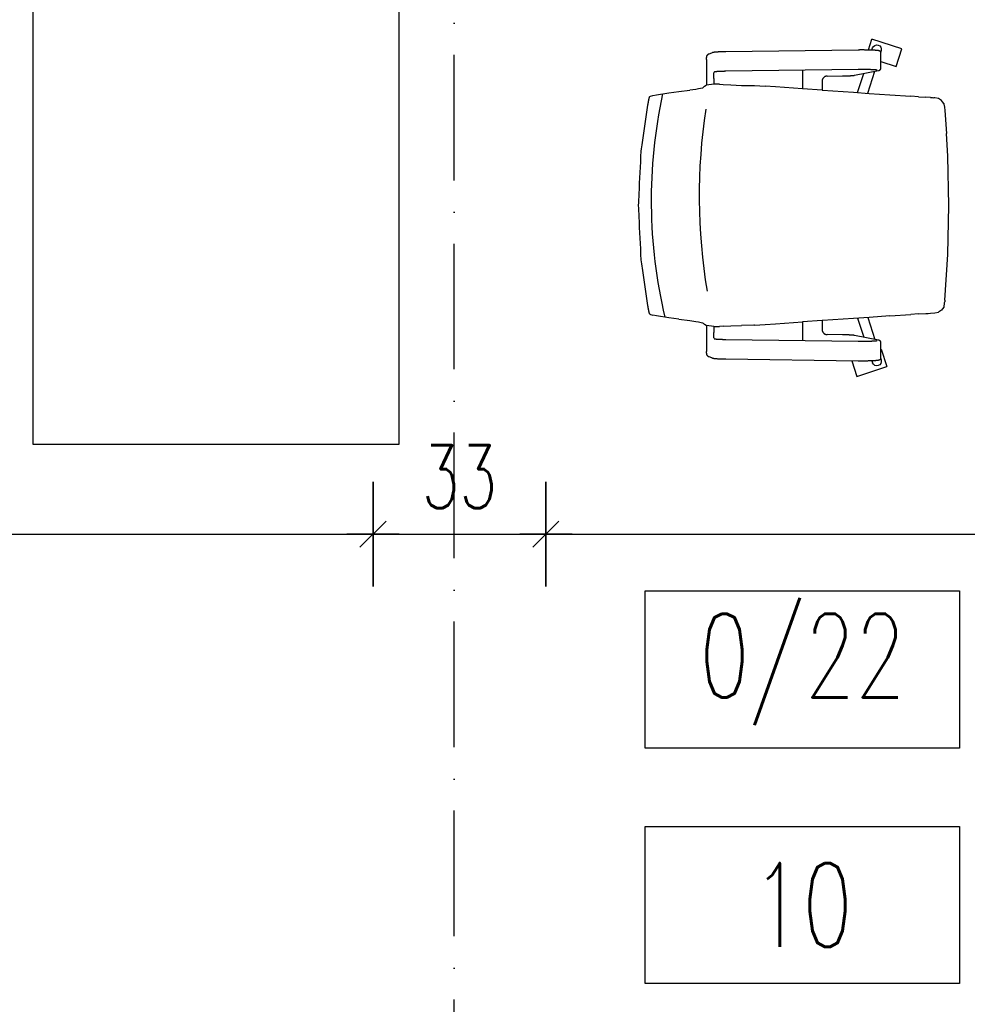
# Model space of a CAD drawing. Header units: millimetres. Extents: x 167273 to 188273, y -125105 to -88145.
# Tile 165 of 210: x 174529 to 174710, y -96503 to -96315. Entities that reach past the tile are written whole.
import ezdxf

# ---------------------------------------------------------------- set-up
doc = ezdxf.new("R2010")
doc.units = ezdxf.units.MM
doc.linetypes.add('ACAD_ISO10W100', pattern=[18, 12, -3, 0, -3])
for name, color, linetype in [('a-op_text', 9, 'Continuous'), ('a-osie', 1, 'ACAD_ISO10W100'), ('a-wymiary', 9, 'Continuous'), ('c-meble', 5, 'Continuous')]:
    doc.layers.add(name, color=color, linetype=linetype)
doc.styles.add('PPAB_100', font='romans.shx', dxfattribs={"width": 0.7, "height": 12})
doc.dimstyles.new('newPPAB_100', dxfattribs={"dimscale": 0, "dimtxt": 16, "dimasz": 1, "dimexe": 10, "dimexo": 10, "dimgap": 5, "dimtad": 1, "dimdec": 0, "dimzin": 0, "dimdsep": 46, "dimtxsty": 'PPAB_100', "dimblk": 'tick_50', "dimcen": 0.09, "dimdle": 5, "dimse1": 1, "dimse2": 1, "dimclrd": 9, "dimclre": 9, "dimclrt": 161, "dimadec": 0, "dimazin": 0, "dimtfac": 1, "dimtdec": 0, "dimtix": 1, "dimtmove": 2, "dimatfit": 0, "dimldrblk": 'tick_50', "dimfxl": 0, "dimtolj": 1, "dimtzin": 0, "dimarcsym": 0})

# ---------------------------------------------------------------- blocks, each defined once
blk = doc.blocks.new('tick_50')
at = {"color": 9, "ltscale": 20}
for p, q in [((0, 10), (0, -10)), ((-5, 0), (5, 0))]:
    blk.add_line(p, q, dxfattribs=at)
at = {"color": 0}
blk.add_line((2.5, 2.5), (-2.5, -2.5), dxfattribs=at)

msp = doc.modelspace()

# ---------------------------------------------------------------- linework, layer by layer
at = {"layer": 'a-op_text', "ltscale": 0.5}
for points in [[(174648.44, -96453.95), (174648.44, -96423.95), (174708.44, -96423.95), (174708.44, -96453.95)], [(174648.44, -96498.95), (174648.44, -96468.95), (174708.44, -96468.95), (174708.44, -96498.95)]]:
    msp.add_lwpolyline(points, close=True, dxfattribs=at)
at = {"layer": 'a-osie', "ltscale": 2}
msp.add_line((174611.94, -97211.89), (174611.94, -96011.89), dxfattribs=at)
at = {"layer": 'c-meble'}
for p, q in [((174691.06, -96320.54), (174691.71, -96318.53)), ((174697.42, -96320.38), (174691.71, -96318.53)), ((174660.5, -96321.39), (174661.26, -96321.05)), ((174661.26, -96321.05), (174661.29, -96321.04)), ((174661.29, -96321.04), (174661.32, -96321.03)), ((174661.32, -96321.03), (174661.35, -96321.02)), ((174661.35, -96321.02), (174661.37, -96321.01)), ((174661.37, -96321.01), (174661.42, -96321)), ((174661.42, -96321), (174661.47, -96320.99)), ((174661.47, -96320.99), (174661.56, -96320.97)), ((174661.56, -96320.97), (174661.61, -96320.97)), ((174661.61, -96320.97), (174661.66, -96320.96)), ((174661.66, -96320.96), (174661.72, -96320.95)), ((174661.72, -96320.95), (174661.77, -96320.95)), ((174661.77, -96320.95), (174661.84, -96320.94)), ((174661.84, -96320.94), (174661.9, -96320.94)), ((174661.9, -96320.94), (174661.97, -96320.93)), ((174661.97, -96320.93), (174662.04, -96320.93)), ((174662.04, -96320.93), (174662.12, -96320.92)), ((174662.12, -96320.92), (174662.19, -96320.92)), ((174662.19, -96320.92), (174662.27, -96320.91)), ((174662.27, -96320.91), (174662.36, -96320.91)), ((174662.36, -96320.91), (174662.44, -96320.9)), ((174662.44, -96320.9), (174662.53, -96320.9)), ((174662.53, -96320.9), (174662.63, -96320.9)), ((174662.63, -96320.9), (174662.72, -96320.89)), ((174662.72, -96320.89), (174662.82, -96320.89)), ((174662.82, -96320.89), (174662.92, -96320.88)), ((174662.92, -96320.88), (174663.02, -96320.88)), ((174663.02, -96320.88), (174663.12, -96320.88)), ((174663.12, -96320.88), (174663.23, -96320.88)), ((174663.23, -96320.88), (174663.34, -96320.87)), ((174663.34, -96320.87), (174663.45, -96320.87)), ((174663.45, -96320.87), (174663.56, -96320.87)), ((174663.56, -96320.87), (174663.67, -96320.87)), ((174663.67, -96320.87), (174663.79, -96320.87)), ((174663.79, -96320.87), (174689.08, -96320.53)), ((174689.08, -96320.53), (174689.17, -96320.53)), ((174689.17, -96320.53), (174689.25, -96320.53)), ((174689.25, -96320.53), (174689.34, -96320.53)), ((174689.34, -96320.53), (174689.42, -96320.52)), ((174689.42, -96320.52), (174689.51, -96320.52)), ((174689.51, -96320.52), (174689.6, -96320.52)), ((174689.6, -96320.52), (174689.69, -96320.52)), ((174689.69, -96320.52), (174689.77, -96320.52)), ((174689.77, -96320.52), (174689.86, -96320.52)), ((174689.86, -96320.52), (174689.95, -96320.52)), ((174689.95, -96320.52), (174690.04, -96320.52)), ((174690.04, -96320.52), (174690.13, -96320.52)), ((174690.13, -96320.52), (174690.21, -96320.52)), ((174690.21, -96320.52), (174690.3, -96320.53)), ((174690.3, -96320.53), (174690.39, -96320.53)), ((174690.39, -96320.53), (174690.47, -96320.53)), ((174690.47, -96320.53), (174690.56, -96320.53)), ((174690.56, -96320.53), (174690.64, -96320.53)), ((174690.64, -96320.53), (174690.73, -96320.53)), ((174690.73, -96320.53), (174690.81, -96320.53)), ((174690.81, -96320.53), (174690.9, -96320.53)), ((174690.9, -96320.53), (174690.98, -96320.53)), ((174690.98, -96320.53), (174691.06, -96320.54)), ((174691.06, -96320.54), (174691.14, -96320.54)), ((174691.14, -96320.54), (174691.22, -96320.54)), ((174691.22, -96320.54), (174691.3, -96320.54)), ((174691.3, -96320.54), (174691.38, -96320.54)), ((174691.38, -96320.54), (174691.45, -96320.55)), ((174691.45, -96320.55), (174691.53, -96320.55)), ((174691.53, -96320.55), (174691.6, -96320.55)), ((174691.6, -96320.55), (174691.68, -96320.55)), ((174691.68, -96320.55), (174691.75, -96320.56)), ((174691.72, -96320.56), (174691.84, -96320.19)), ((174691.75, -96320.56), (174691.82, -96320.56)), ((174691.82, -96320.56), (174691.88, -96320.56)), ((174691.88, -96320.56), (174691.95, -96320.57)), ((174691.95, -96320.57), (174692.02, -96320.57)), ((174692.02, -96320.57), (174692.08, -96320.57)), ((174692.08, -96320.57), (174692.14, -96320.58)), ((174692.14, -96320.58), (174692.2, -96320.58)), ((174692.2, -96320.58), (174692.26, -96320.58)), ((174692.26, -96320.58), (174692.32, -96320.59)), ((174692.32, -96320.59), (174692.37, -96320.59)), ((174692.37, -96320.59), (174692.43, -96320.59)), ((174692.43, -96320.59), (174692.48, -96320.6)), ((174692.48, -96320.6), (174692.53, -96320.6)), ((174692.53, -96320.6), (174692.58, -96320.61)), ((174692.58, -96320.61), (174692.62, -96320.61)), ((174692.62, -96320.61), (174692.67, -96320.61)), ((174692.67, -96320.61), (174692.71, -96320.62)), ((174692.71, -96320.62), (174692.75, -96320.62)), ((174692.75, -96320.62), (174692.82, -96320.63)), ((174692.82, -96320.63), (174692.89, -96320.64)), ((174692.89, -96320.64), (174692.96, -96320.65)), ((174692.96, -96320.65), (174693, -96320.66)), ((174693, -96320.66), (174693.04, -96320.67)), ((174693.04, -96320.67), (174693.08, -96320.68)), ((174693.08, -96320.68), (174693.12, -96320.7)), ((174693.12, -96320.7), (174693.14, -96320.71)), ((174693.14, -96320.71), (174693.17, -96320.72)), ((174693.17, -96320.72), (174693.2, -96320.74)), ((174693.2, -96320.74), (174693.22, -96320.75)), ((174693.22, -96320.75), (174693.24, -96320.76)), ((174693.24, -96320.76), (174693.26, -96320.78)), ((174693.26, -96320.78), (174693.29, -96320.79)), ((174693.29, -96320.79), (174693.31, -96320.81)), ((174693.31, -96320.81), (174693.34, -96320.84)), ((174693.34, -96320.84), (174693.36, -96320.87)), ((174693.36, -96320.87), (174693.39, -96320.91)), ((174693.39, -96320.91), (174693.42, -96320.95)), ((174693.42, -96320.94), (174693.49, -96320.73)), ((174693.42, -96320.95), (174693.44, -96320.98)), ((174693.44, -96320.98), (174693.45, -96321)), ((174693.45, -96324.16), (174693.45, -96321.01)), ((174696.34, -96323.71), (174697.42, -96320.38)), ((174660.14, -96322.37), (174660.14, -96327.31)), ((174660.22, -96321.66), (174660.21, -96321.68)), ((174660.23, -96321.63), (174660.22, -96321.66)), ((174660.25, -96321.6), (174660.23, -96321.63)), ((174660.26, -96321.58), (174660.25, -96321.6)), ((174660.27, -96321.56), (174660.26, -96321.58)), ((174660.29, -96321.55), (174660.27, -96321.56)), ((174660.31, -96321.53), (174660.29, -96321.55)), ((174660.33, -96321.5), (174660.31, -96321.53)), ((174660.35, -96321.48), (174660.33, -96321.5)), ((174660.38, -96321.46), (174660.35, -96321.48)), ((174660.41, -96321.43), (174660.38, -96321.46)), ((174660.45, -96321.41), (174660.41, -96321.43)), ((174660.5, -96321.39), (174660.45, -96321.41)), ((174693.45, -96322.78), (174696.34, -96323.71)), ((174661.66, -96324.77), (174661.59, -96324.8)), ((174661.66, -96324.77), (174661.66, -96324.77)), ((174661.66, -96324.77), (174661.66, -96324.77)), ((174661.67, -96324.77), (174661.66, -96324.77)), ((174661.69, -96324.76), (174661.67, -96324.77)), ((174661.72, -96324.76), (174661.69, -96324.76)), ((174661.75, -96324.75), (174661.72, -96324.76)), ((174661.78, -96324.75), (174661.75, -96324.75)), ((174661.82, -96324.75), (174661.78, -96324.75)), ((174661.87, -96324.74), (174661.82, -96324.75)), ((174661.92, -96324.74), (174661.87, -96324.74)), ((174661.97, -96324.73), (174661.92, -96324.74)), ((174662.02, -96324.73), (174661.97, -96324.73)), ((174662.08, -96324.72), (174662.02, -96324.73)), ((174662.14, -96324.72), (174662.08, -96324.72)), ((174662.21, -96324.71), (174662.14, -96324.72)), ((174662.28, -96324.71), (174662.21, -96324.71)), ((174662.35, -96324.71), (174662.28, -96324.71)), ((174662.42, -96324.7), (174662.35, -96324.71)), ((174662.5, -96324.7), (174662.42, -96324.7)), ((174662.58, -96324.69), (174662.5, -96324.7)), ((174662.66, -96324.69), (174662.58, -96324.69)), ((174662.74, -96324.69), (174662.66, -96324.69)), ((174662.83, -96324.68), (174662.74, -96324.69)), ((174662.92, -96324.68), (174662.83, -96324.68)), ((174663.01, -96324.68), (174662.92, -96324.68)), ((174663.1, -96324.68), (174663.01, -96324.68)), ((174663.2, -96324.67), (174663.1, -96324.68)), ((174663.3, -96324.67), (174663.2, -96324.67)), ((174663.39, -96324.67), (174663.3, -96324.67)), ((174663.49, -96324.67), (174663.39, -96324.67)), ((174663.59, -96324.66), (174663.49, -96324.67)), ((174663.7, -96324.66), (174663.59, -96324.66)), ((174663.8, -96324.66), (174663.7, -96324.66)), ((174689.09, -96324.32), (174663.8, -96324.66)), ((174678.48, -96324.47), (174678.48, -96328.01)), ((174688.42, -96325.42), (174692.96, -96324.51)), ((174689.25, -96324.32), (174689.09, -96324.32)), ((174689.4, -96324.32), (174689.25, -96324.32)), ((174689.55, -96324.32), (174689.4, -96324.32)), ((174689.71, -96324.32), (174689.55, -96324.32)), ((174689.86, -96324.32), (174689.71, -96324.32)), ((174690.02, -96324.32), (174689.86, -96324.32)), ((174690.17, -96324.32), (174690.02, -96324.32)), ((174690.32, -96324.32), (174690.17, -96324.32)), ((174690.48, -96324.32), (174690.32, -96324.32)), ((174690.63, -96324.32), (174690.48, -96324.32)), ((174690.78, -96324.33), (174690.63, -96324.32)), ((174690.92, -96324.33), (174690.78, -96324.33)), ((174691.07, -96324.33), (174690.92, -96324.33)), ((174690.92, -96328.85), (174692.25, -96324.65)), ((174691.21, -96324.34), (174691.07, -96324.33)), ((174691.34, -96324.34), (174691.21, -96324.34)), ((174691.48, -96324.34), (174691.34, -96324.34)), ((174691.6, -96324.35), (174691.48, -96324.34)), ((174691.73, -96324.35), (174691.6, -96324.35)), ((174691.85, -96324.36), (174691.73, -96324.35)), ((174691.9, -96324.36), (174691.85, -96324.36)), ((174691.96, -96324.36), (174691.9, -96324.36)), ((174692.01, -96324.37), (174691.96, -96324.36)), ((174692.07, -96324.37), (174692.01, -96324.37)), ((174692.12, -96324.37), (174692.07, -96324.37)), ((174692.17, -96324.38), (174692.12, -96324.37)), ((174692.22, -96324.38), (174692.17, -96324.38)), ((174692.26, -96324.38), (174692.22, -96324.38)), ((174692.31, -96324.38), (174692.26, -96324.38)), ((174692.35, -96324.39), (174692.31, -96324.38)), ((174692.39, -96324.39), (174692.35, -96324.39)), ((174692.43, -96324.39), (174692.39, -96324.39)), ((174692.47, -96324.4), (174692.43, -96324.39)), ((174692.51, -96324.4), (174692.47, -96324.4)), ((174692.54, -96324.4), (174692.51, -96324.4)), ((174692.57, -96324.41), (174692.54, -96324.4)), ((174692.6, -96324.41), (174692.57, -96324.41)), ((174692.63, -96324.41), (174692.6, -96324.41)), ((174692.66, -96324.42), (174692.63, -96324.41)), ((174692.68, -96324.42), (174692.66, -96324.42)), ((174692.7, -96324.42), (174692.68, -96324.42)), ((174692.72, -96324.43), (174692.7, -96324.42)), ((174692.73, -96324.43), (174692.72, -96324.43)), ((174692.74, -96324.43), (174692.73, -96324.43)), ((174692.75, -96324.43), (174692.74, -96324.43)), ((174692.75, -96324.43), (174692.75, -96324.43)), ((174692.96, -96324.51), (174693.03, -96324.5)), ((174693.03, -96324.5), (174693.07, -96324.49)), ((174693.07, -96324.49), (174693.09, -96324.48)), ((174693.09, -96324.48), (174693.11, -96324.47)), ((174693.11, -96324.47), (174693.14, -96324.46)), ((174693.14, -96324.46), (174693.17, -96324.45)), ((174693.17, -96324.45), (174693.2, -96324.43)), ((174693.2, -96324.43), (174693.22, -96324.42)), ((174693.22, -96324.42), (174693.24, -96324.41)), ((174693.24, -96324.41), (174693.26, -96324.4)), ((174693.26, -96324.4), (174693.28, -96324.38)), ((174693.28, -96324.38), (174693.31, -96324.36)), ((174693.31, -96324.36), (174693.33, -96324.33)), ((174693.33, -96324.33), (174693.36, -96324.3)), ((174693.36, -96324.3), (174693.39, -96324.26)), ((174693.39, -96324.26), (174693.41, -96324.24)), ((174693.41, -96324.24), (174693.42, -96324.22)), ((174693.42, -96324.22), (174693.44, -96324.19)), ((174693.44, -96324.19), (174693.45, -96324.17)), ((174661.51, -96326.01), (174661.51, -96327.13)), ((174682.21, -96326.45), (174682.2, -96326.5)), ((174682.2, -96326.5), (174682.2, -96326.55)), ((174682.2, -96326.55), (174682.2, -96326.6)), ((174682.2, -96326.6), (174682.2, -96328.26)), ((174682.22, -96326.4), (174682.21, -96326.45)), ((174682.23, -96326.35), (174682.22, -96326.4)), ((174682.24, -96326.3), (174682.23, -96326.35)), ((174682.25, -96326.26), (174682.24, -96326.3)), ((174682.27, -96326.21), (174682.25, -96326.26)), ((174682.29, -96326.16), (174682.27, -96326.21)), ((174682.31, -96326.12), (174682.29, -96326.16)), ((174682.34, -96326.08), (174682.31, -96326.12)), ((174682.36, -96326.03), (174682.34, -96326.08)), ((174682.39, -96325.99), (174682.36, -96326.03)), ((174682.42, -96325.95), (174682.39, -96325.99)), ((174682.45, -96325.92), (174682.42, -96325.95)), ((174682.48, -96325.88), (174682.45, -96325.92)), ((174682.52, -96325.84), (174682.48, -96325.88)), ((174682.55, -96325.81), (174682.52, -96325.84)), ((174682.59, -96325.78), (174682.55, -96325.81)), ((174682.63, -96325.75), (174682.59, -96325.78)), ((174682.67, -96325.73), (174682.63, -96325.75)), ((174682.71, -96325.7), (174682.67, -96325.73)), ((174682.75, -96325.68), (174682.71, -96325.7)), ((174682.8, -96325.66), (174682.75, -96325.68)), ((174682.84, -96325.64), (174682.8, -96325.66)), ((174682.88, -96325.63), (174682.84, -96325.64)), ((174682.93, -96325.61), (174682.88, -96325.63)), ((174682.97, -96325.6), (174682.93, -96325.61)), ((174683.02, -96325.59), (174682.97, -96325.6)), ((174683.06, -96325.59), (174683.02, -96325.59)), ((174683.11, -96325.58), (174683.06, -96325.59)), ((174683.16, -96325.58), (174683.11, -96325.58)), ((174683.16, -96325.58), (174686.09, -96325.54)), ((174686.09, -96325.54), (174686.19, -96325.54)), ((174686.19, -96325.54), (174686.29, -96325.54)), ((174686.29, -96325.54), (174686.39, -96325.54)), ((174686.39, -96325.54), (174686.49, -96325.54)), ((174686.49, -96325.54), (174686.58, -96325.53)), ((174686.58, -96325.53), (174686.68, -96325.53)), ((174686.68, -96325.53), (174686.77, -96325.53)), ((174686.77, -96325.53), (174686.86, -96325.53)), ((174686.86, -96325.53), (174686.95, -96325.52)), ((174686.95, -96325.52), (174687.04, -96325.52)), ((174687.04, -96325.52), (174687.13, -96325.52)), ((174687.13, -96325.52), (174687.21, -96325.51)), ((174687.21, -96325.51), (174687.29, -96325.51)), ((174687.29, -96325.51), (174687.37, -96325.51)), ((174687.37, -96325.51), (174687.45, -96325.5)), ((174687.45, -96325.5), (174687.53, -96325.5)), ((174687.53, -96325.5), (174687.6, -96325.5)), ((174687.6, -96325.5), (174687.67, -96325.49)), ((174687.67, -96325.49), (174687.74, -96325.49)), ((174687.74, -96325.49), (174687.81, -96325.48)), ((174687.81, -96325.48), (174687.87, -96325.48)), ((174687.87, -96325.48), (174687.94, -96325.47)), ((174687.94, -96325.47), (174688, -96325.47)), ((174688, -96325.47), (174688.05, -96325.46)), ((174688.05, -96325.46), (174688.11, -96325.46)), ((174688.11, -96325.46), (174688.16, -96325.45)), ((174688.16, -96325.45), (174688.21, -96325.45)), ((174688.21, -96325.45), (174688.25, -96325.44)), ((174688.25, -96325.44), (174688.3, -96325.44)), ((174688.3, -96325.44), (174688.34, -96325.43)), ((174688.34, -96325.43), (174688.42, -96325.42)), ((174688.99, -96328.72), (174690.21, -96325.06)), ((174652.93, -96328.79), (174654.84, -96328.53)), ((174654.84, -96328.53), (174656.96, -96328.28)), ((174658.11, -96328.11), (174656.96, -96328.28)), ((174658.59, -96328.02), (174658.11, -96328.11)), ((174659.34, -96327.85), (174658.59, -96328.02)), ((174659.52, -96327.76), (174659.34, -96327.85)), ((174659.67, -96327.59), (174659.52, -96327.76)), ((174659.84, -96327.51), (174659.67, -96327.59)), ((174659.84, -96327.51), (174659.92, -96327.42)), ((174660.15, -96327.31), (174659.92, -96327.42)), ((174661.51, -96327.13), (174660.15, -96327.31)), ((174662.58, -96327.13), (174661.51, -96327.13)), ((174662.58, -96327.13), (174663.33, -96327.17)), ((174663.33, -96327.17), (174664.8, -96327.25)), ((174664.8, -96327.25), (174666.81, -96327.34)), ((174666.81, -96327.34), (174669.18, -96327.38)), ((174669.18, -96327.38), (174669.32, -96327.38)), ((174669.32, -96327.38), (174671.32, -96327.51)), ((174673.3, -96327.65), (174671.32, -96327.51)), ((174678.48, -96328), (174673.3, -96327.65)), ((174682.2, -96328.26), (174678.48, -96328.01)), ((174682.2, -96328.26), (174682.26, -96328.26)), ((174682.26, -96328.26), (174688.19, -96328.67)), ((174688.19, -96328.67), (174691.17, -96328.87)), ((174649.01, -96330.65), (174649.02, -96330.61)), ((174649.02, -96330.61), (174649.03, -96330.56)), ((174649.03, -96330.52), (174649.04, -96330.48)), ((174649.03, -96330.56), (174649.03, -96330.52)), ((174649.04, -96330.48), (174649.05, -96330.44)), ((174649.05, -96330.41), (174649.06, -96330.37)), ((174649.05, -96330.44), (174649.05, -96330.41)), ((174649.06, -96330.37), (174649.07, -96330.33)), ((174649.07, -96330.29), (174649.08, -96330.25)), ((174649.07, -96330.33), (174649.07, -96330.29)), ((174649.08, -96330.25), (174649.09, -96330.22)), ((174649.09, -96330.18), (174649.1, -96330.15)), ((174649.09, -96330.22), (174649.09, -96330.18)), ((174649.13, -96330), (174649.14, -96329.97)), ((174649.14, -96329.97), (174649.15, -96329.94)), ((174649.15, -96329.9), (174649.16, -96329.87)), ((174649.15, -96329.94), (174649.15, -96329.9)), ((174649.16, -96329.87), (174649.17, -96329.84)), ((174649.17, -96329.84), (174649.18, -96329.81)), ((174649.18, -96329.79), (174649.19, -96329.76)), ((174649.18, -96329.81), (174649.18, -96329.79)), ((174649.19, -96329.76), (174649.2, -96329.74)), ((174649.2, -96329.71), (174649.21, -96329.69)), ((174649.2, -96329.74), (174649.2, -96329.71)), ((174649.21, -96329.69), (174649.22, -96329.67)), ((174649.22, -96329.65), (174649.23, -96329.63)), ((174649.22, -96329.67), (174649.22, -96329.65)), ((174649.23, -96329.63), (174649.24, -96329.61)), ((174649.24, -96329.59), (174649.25, -96329.58)), ((174649.24, -96329.61), (174649.24, -96329.59)), ((174649.25, -96329.58), (174649.26, -96329.56)), ((174649.26, -96329.55), (174649.27, -96329.54)), ((174649.26, -96329.56), (174649.26, -96329.55)), ((174649.27, -96329.53), (174649.28, -96329.52)), ((174649.27, -96329.54), (174649.27, -96329.53)), ((174649.28, -96329.51), (174649.29, -96329.51)), ((174649.28, -96329.52), (174649.28, -96329.51)), ((174649.29, -96329.5), (174649.3, -96329.5)), ((174649.29, -96329.51), (174649.29, -96329.5)), ((174649.3, -96329.5), (174649.44, -96329.43)), ((174649.44, -96329.43), (174649.9, -96329.3)), ((174649.9, -96329.3), (174650.56, -96329.17)), ((174650.56, -96329.17), (174651.31, -96329.04)), ((174651.31, -96329.04), (174652.17, -96328.92)), ((174652.17, -96328.92), (174652.93, -96328.79)), ((174690.92, -96328.86), (174690.92, -96328.86)), ((174691.17, -96328.87), (174695.14, -96329.14)), ((174695.14, -96329.14), (174699.14, -96329.41)), ((174700.64, -96329.52), (174699.14, -96329.41)), ((174700.64, -96329.52), (174702.01, -96329.61)), ((174702.92, -96329.67), (174702.01, -96329.61)), ((174702.92, -96329.67), (174703.32, -96329.69)), ((174703.32, -96329.69), (174703.52, -96329.71)), ((174703.61, -96329.71), (174703.52, -96329.71)), ((174703.71, -96329.72), (174703.61, -96329.71)), ((174704.42, -96329.85), (174703.71, -96329.72)), ((174705.04, -96330.25), (174704.42, -96329.85)), ((174705.21, -96330.49), (174705.04, -96330.25)), ((174705.44, -96330.81), (174705.21, -96330.49)), ((174648.94, -96331.12), (174648.95, -96331.08)), ((174648.95, -96331.03), (174648.96, -96330.99)), ((174648.95, -96331.08), (174648.95, -96331.03)), ((174648.96, -96330.99), (174648.97, -96330.94)), ((174648.97, -96330.9), (174648.98, -96330.86)), ((174648.97, -96330.94), (174648.97, -96330.9)), ((174648.98, -96330.86), (174648.99, -96330.82)), ((174648.99, -96330.77), (174649, -96330.73)), ((174648.99, -96330.82), (174648.99, -96330.77)), ((174649, -96330.73), (174649.01, -96330.69)), ((174649.01, -96330.69), (174649.01, -96330.65)), ((174705.44, -96330.81), (174705.48, -96330.96)), ((174705.48, -96330.96), (174705.6, -96331.52)), ((174705.6, -96331.52), (174705.64, -96332.15)), ((174705.64, -96332.15), (174705.94, -96336.52)), ((174706.12, -96338.7), (174705.94, -96336.52)), ((174706.18, -96339.79), (174706.12, -96338.7)), ((174706.23, -96340.88), (174706.18, -96339.79)), ((174706.44, -96350.27), (174706.23, -96340.88)), ((174706.23, -96359.66), (174706.44, -96350.27)), ((174705.64, -96368.39), (174706.23, -96359.66)), ((174648.95, -96369.46), (174648.94, -96369.42)), ((174648.95, -96369.51), (174648.95, -96369.46)), ((174648.96, -96369.55), (174648.95, -96369.51)), ((174648.97, -96369.59), (174648.96, -96369.55)), ((174648.97, -96369.64), (174648.97, -96369.59)), ((174648.98, -96369.68), (174648.97, -96369.64)), ((174648.99, -96369.72), (174648.98, -96369.68)), ((174648.99, -96369.77), (174648.99, -96369.72)), ((174649, -96369.81), (174648.99, -96369.77)), ((174649.01, -96369.85), (174649, -96369.81)), ((174649.01, -96369.89), (174649.01, -96369.85)), ((174649.02, -96369.93), (174649.01, -96369.89)), ((174649.03, -96369.98), (174649.02, -96369.93)), ((174649.03, -96370.02), (174649.03, -96369.98)), ((174649.04, -96370.06), (174649.03, -96370.02)), ((174649.05, -96370.1), (174649.04, -96370.06)), ((174649.05, -96370.13), (174649.05, -96370.1)), ((174649.06, -96370.17), (174649.05, -96370.13)), ((174705.21, -96370.05), (174705.04, -96370.29)), ((174705.44, -96369.73), (174705.21, -96370.05)), ((174705.48, -96369.58), (174705.44, -96369.73)), ((174705.5, -96369.59), (174705.6, -96369.02)), ((174705.6, -96368.94), (174705.61, -96368.86)), ((174705.6, -96369.02), (174705.6, -96368.94)), ((174705.61, -96368.86), (174705.62, -96368.7)), ((174705.64, -96368.39), (174705.62, -96368.7)), ((174649.07, -96370.21), (174649.06, -96370.17)), ((174649.07, -96370.25), (174649.07, -96370.21)), ((174649.08, -96370.28), (174649.07, -96370.25)), ((174649.09, -96370.32), (174649.08, -96370.28)), ((174649.09, -96370.36), (174649.09, -96370.32)), ((174649.1, -96370.39), (174649.09, -96370.36)), ((174649.14, -96370.57), (174649.13, -96370.54)), ((174649.15, -96370.6), (174649.14, -96370.57)), ((174649.15, -96370.63), (174649.15, -96370.6)), ((174649.16, -96370.67), (174649.15, -96370.63)), ((174649.17, -96370.7), (174649.16, -96370.67)), ((174649.18, -96370.72), (174649.17, -96370.7)), ((174649.18, -96370.75), (174649.18, -96370.72)), ((174649.19, -96370.78), (174649.18, -96370.75)), ((174649.2, -96370.8), (174649.19, -96370.78)), ((174649.2, -96370.83), (174649.2, -96370.8)), ((174649.21, -96370.85), (174649.2, -96370.83)), ((174649.22, -96370.87), (174649.21, -96370.85)), ((174649.22, -96370.89), (174649.22, -96370.87)), ((174649.23, -96370.91), (174649.22, -96370.89)), ((174649.24, -96370.93), (174649.23, -96370.91)), ((174649.24, -96370.95), (174649.24, -96370.93)), ((174649.25, -96370.96), (174649.24, -96370.95)), ((174649.26, -96370.98), (174649.25, -96370.96)), ((174649.26, -96370.99), (174649.26, -96370.98)), ((174649.27, -96371), (174649.26, -96370.99)), ((174649.27, -96371.01), (174649.27, -96371)), ((174649.28, -96371.02), (174649.27, -96371.01)), ((174649.28, -96371.02), (174649.28, -96371.02)), ((174649.29, -96371.03), (174649.28, -96371.02)), ((174649.29, -96371.03), (174649.29, -96371.03)), ((174649.3, -96371.04), (174649.29, -96371.03)), ((174649.44, -96371.11), (174649.3, -96371.04)), ((174649.44, -96371.11), (174649.44, -96371.11)), ((174649.45, -96371.11), (174649.44, -96371.11)), ((174649.45, -96371.11), (174649.9, -96371.24)), ((174650.56, -96371.37), (174649.9, -96371.24)), ((174651.31, -96371.49), (174650.56, -96371.37)), ((174652.17, -96371.62), (174651.31, -96371.49)), ((174652.93, -96371.75), (174652.17, -96371.62)), ((174654.84, -96372), (174652.93, -96371.75)), ((174654.84, -96372), (174656.96, -96372.26)), ((174688.19, -96371.87), (174682.26, -96372.28)), ((174691.17, -96371.67), (174688.19, -96371.87)), ((174688.99, -96371.82), (174690.21, -96375.48)), ((174690.92, -96371.68), (174692.25, -96375.89)), ((174690.92, -96371.68), (174690.92, -96371.68)), ((174695.14, -96371.4), (174691.17, -96371.67)), ((174695.14, -96371.4), (174699.14, -96371.13)), ((174700.64, -96371.02), (174699.14, -96371.13)), ((174700.64, -96371.02), (174702.01, -96370.93)), ((174702.01, -96370.93), (174702.13, -96370.92)), ((174702.13, -96370.92), (174702.24, -96370.92)), ((174702.24, -96370.92), (174702.47, -96370.9)), ((174702.47, -96370.9), (174702.92, -96370.87)), ((174702.92, -96370.87), (174703.71, -96370.82)), ((174703.71, -96370.82), (174704.42, -96370.68)), ((174705.04, -96370.29), (174704.42, -96370.68)), ((174656.96, -96372.26), (174658.11, -96372.43)), ((174658.11, -96372.43), (174658.59, -96372.52)), ((174658.59, -96372.52), (174659.34, -96372.69)), ((174659.34, -96372.69), (174659.52, -96372.78)), ((174659.52, -96372.78), (174659.67, -96372.95)), ((174659.67, -96372.95), (174659.84, -96373.03)), ((174659.92, -96373.12), (174659.84, -96373.03)), ((174659.92, -96373.12), (174660.15, -96373.23)), ((174660.14, -96373.23), (174660.14, -96378.17)), ((174661.51, -96373.41), (174660.15, -96373.23)), ((174661.51, -96373.41), (174661.51, -96374.53)), ((174661.51, -96373.41), (174662.58, -96373.41)), ((174663.33, -96373.37), (174662.58, -96373.41)), ((174663.33, -96373.37), (174664.8, -96373.29)), ((174664.8, -96373.29), (174666.81, -96373.2)), ((174669.18, -96373.16), (174666.81, -96373.2)), ((174669.32, -96373.16), (174669.18, -96373.16)), ((174669.32, -96373.16), (174671.32, -96373.03)), ((174671.32, -96373.03), (174673.3, -96372.89)), ((174673.3, -96372.89), (174678.48, -96372.54)), ((174682.2, -96372.28), (174678.48, -96372.53)), ((174678.48, -96372.53), (174678.48, -96376.07)), ((174682.2, -96372.28), (174682.2, -96373.94)), ((174682.2, -96372.28), (174682.26, -96372.28)), ((174661.59, -96375.74), (174661.66, -96375.77)), ((174661.66, -96375.77), (174661.67, -96375.77)), ((174661.66, -96375.77), (174661.66, -96375.77)), ((174661.66, -96375.77), (174661.66, -96375.77)), ((174661.67, -96375.77), (174661.69, -96375.78)), ((174661.69, -96375.78), (174661.72, -96375.78)), ((174661.72, -96375.78), (174661.75, -96375.79)), ((174661.75, -96375.79), (174661.78, -96375.79)), ((174661.78, -96375.79), (174661.82, -96375.79)), ((174682.2, -96373.94), (174682.2, -96373.99)), ((174682.2, -96373.99), (174682.2, -96374.04)), ((174682.2, -96374.04), (174682.21, -96374.09)), ((174682.21, -96374.09), (174682.22, -96374.14)), ((174682.22, -96374.14), (174682.23, -96374.19)), ((174682.23, -96374.19), (174682.24, -96374.24)), ((174682.24, -96374.24), (174682.25, -96374.28)), ((174682.25, -96374.28), (174682.27, -96374.33)), ((174682.27, -96374.33), (174682.29, -96374.38)), ((174682.29, -96374.38), (174682.31, -96374.42)), ((174682.31, -96374.42), (174682.34, -96374.46)), ((174682.34, -96374.46), (174682.36, -96374.51)), ((174682.36, -96374.51), (174682.39, -96374.55)), ((174682.39, -96374.55), (174682.42, -96374.59)), ((174682.42, -96374.59), (174682.45, -96374.62)), ((174682.45, -96374.62), (174682.48, -96374.66)), ((174682.48, -96374.66), (174682.52, -96374.69)), ((174682.52, -96374.69), (174682.55, -96374.73)), ((174682.55, -96374.73), (174682.59, -96374.76)), ((174682.59, -96374.76), (174682.63, -96374.79)), ((174682.63, -96374.79), (174682.67, -96374.81)), ((174682.67, -96374.81), (174682.71, -96374.84)), ((174682.71, -96374.84), (174682.75, -96374.86)), ((174682.75, -96374.86), (174682.8, -96374.88)), ((174682.8, -96374.88), (174682.84, -96374.9)), ((174682.84, -96374.9), (174682.88, -96374.91)), ((174682.88, -96374.91), (174682.93, -96374.93)), ((174682.93, -96374.93), (174682.97, -96374.94)), ((174682.97, -96374.94), (174683.02, -96374.95)), ((174683.02, -96374.95), (174683.06, -96374.95)), ((174683.06, -96374.95), (174683.11, -96374.96)), ((174683.11, -96374.96), (174683.16, -96374.96)), ((174686.09, -96375), (174683.16, -96374.96)), ((174686.19, -96375), (174686.09, -96375)), ((174686.29, -96375), (174686.19, -96375)), ((174686.39, -96375), (174686.29, -96375)), ((174686.49, -96375), (174686.39, -96375)), ((174686.58, -96375.01), (174686.49, -96375)), ((174686.68, -96375.01), (174686.58, -96375.01)), ((174686.77, -96375.01), (174686.68, -96375.01)), ((174686.86, -96375.01), (174686.77, -96375.01)), ((174686.95, -96375.02), (174686.86, -96375.01)), ((174687.04, -96375.02), (174686.95, -96375.02)), ((174687.13, -96375.02), (174687.04, -96375.02)), ((174687.21, -96375.03), (174687.13, -96375.02)), ((174687.29, -96375.03), (174687.21, -96375.03)), ((174687.37, -96375.03), (174687.29, -96375.03)), ((174687.45, -96375.04), (174687.37, -96375.03)), ((174687.53, -96375.04), (174687.45, -96375.04)), ((174687.6, -96375.04), (174687.53, -96375.04)), ((174687.67, -96375.05), (174687.6, -96375.04)), ((174687.74, -96375.05), (174687.67, -96375.05)), ((174687.81, -96375.06), (174687.74, -96375.05)), ((174687.87, -96375.06), (174687.81, -96375.06)), ((174687.94, -96375.07), (174687.87, -96375.06)), ((174688, -96375.07), (174687.94, -96375.07)), ((174688.05, -96375.08), (174688, -96375.07)), ((174688.11, -96375.08), (174688.05, -96375.08)), ((174688.16, -96375.09), (174688.11, -96375.08)), ((174688.21, -96375.09), (174688.16, -96375.09)), ((174688.25, -96375.1), (174688.21, -96375.09)), ((174688.3, -96375.1), (174688.25, -96375.1)), ((174688.34, -96375.11), (174688.3, -96375.1)), ((174688.42, -96375.12), (174688.34, -96375.11)), ((174692.96, -96376.03), (174688.42, -96375.12)), ((174661.82, -96375.79), (174661.87, -96375.8)), ((174661.87, -96375.8), (174661.92, -96375.8)), ((174661.92, -96375.8), (174661.97, -96375.81)), ((174661.97, -96375.81), (174662.02, -96375.81)), ((174662.02, -96375.81), (174662.08, -96375.82)), ((174662.08, -96375.82), (174662.14, -96375.82)), ((174662.14, -96375.82), (174662.21, -96375.83)), ((174662.21, -96375.83), (174662.28, -96375.83)), ((174662.28, -96375.83), (174662.35, -96375.83)), ((174662.35, -96375.83), (174662.42, -96375.84)), ((174662.42, -96375.84), (174662.5, -96375.84)), ((174662.5, -96375.84), (174662.58, -96375.84)), ((174662.58, -96375.84), (174662.66, -96375.85)), ((174662.66, -96375.85), (174662.74, -96375.85)), ((174662.74, -96375.85), (174662.83, -96375.85)), ((174662.83, -96375.85), (174662.92, -96375.86)), ((174662.92, -96375.86), (174663.01, -96375.86)), ((174663.01, -96375.86), (174663.1, -96375.86)), ((174663.1, -96375.86), (174663.2, -96375.87)), ((174663.2, -96375.87), (174663.3, -96375.87)), ((174663.3, -96375.87), (174663.39, -96375.87)), ((174663.39, -96375.87), (174663.49, -96375.87)), ((174663.49, -96375.87), (174663.59, -96375.87)), ((174663.59, -96375.87), (174663.7, -96375.88)), ((174663.7, -96375.88), (174663.8, -96375.88)), ((174663.8, -96375.88), (174689.09, -96376.21)), ((174689.09, -96376.21), (174689.25, -96376.22)), ((174689.25, -96376.22), (174689.4, -96376.22)), ((174689.4, -96376.22), (174689.55, -96376.22)), ((174689.55, -96376.22), (174689.71, -96376.22)), ((174689.71, -96376.22), (174689.86, -96376.22)), ((174689.86, -96376.22), (174690.02, -96376.22)), ((174690.02, -96376.22), (174690.17, -96376.22)), ((174690.17, -96376.22), (174690.32, -96376.22)), ((174690.32, -96376.22), (174690.48, -96376.22)), ((174690.48, -96376.22), (174690.63, -96376.21)), ((174690.63, -96376.21), (174690.78, -96376.21)), ((174690.78, -96376.21), (174690.92, -96376.21)), ((174690.92, -96376.21), (174691.07, -96376.21)), ((174691.07, -96376.21), (174691.21, -96376.2)), ((174691.21, -96376.2), (174691.34, -96376.2)), ((174691.34, -96376.2), (174691.48, -96376.19)), ((174691.48, -96376.19), (174691.6, -96376.19)), ((174691.6, -96376.19), (174691.73, -96376.19)), ((174691.73, -96376.19), (174691.79, -96376.18)), ((174691.79, -96376.18), (174691.85, -96376.18)), ((174691.85, -96376.18), (174691.9, -96376.18)), ((174691.9, -96376.18), (174691.96, -96376.18)), ((174691.96, -96376.18), (174692.01, -96376.17)), ((174692.01, -96376.17), (174692.07, -96376.17)), ((174692.07, -96376.17), (174692.12, -96376.17)), ((174692.12, -96376.17), (174692.17, -96376.16)), ((174692.17, -96376.16), (174692.22, -96376.16)), ((174692.22, -96376.16), (174692.26, -96376.16)), ((174692.26, -96376.16), (174692.31, -96376.15)), ((174692.31, -96376.15), (174692.35, -96376.15)), ((174692.35, -96376.15), (174692.39, -96376.15)), ((174692.39, -96376.15), (174692.43, -96376.14)), ((174692.43, -96376.14), (174692.47, -96376.14)), ((174692.47, -96376.14), (174692.51, -96376.14)), ((174692.51, -96376.14), (174692.54, -96376.13)), ((174692.54, -96376.13), (174692.58, -96376.13)), ((174692.58, -96376.13), (174692.61, -96376.13)), ((174692.61, -96376.13), (174692.63, -96376.12)), ((174692.63, -96376.12), (174692.66, -96376.12)), ((174692.66, -96376.12), (174692.68, -96376.12)), ((174692.68, -96376.12), (174692.7, -96376.12)), ((174692.7, -96376.12), (174692.72, -96376.11)), ((174692.72, -96376.11), (174692.73, -96376.11)), ((174692.73, -96376.11), (174692.74, -96376.11)), ((174692.74, -96376.11), (174692.75, -96376.11)), ((174692.75, -96376.11), (174692.75, -96376.11)), ((174693.03, -96376.04), (174692.96, -96376.03)), ((174693.07, -96376.05), (174693.03, -96376.04)), ((174693.09, -96376.06), (174693.07, -96376.05)), ((174693.11, -96376.07), (174693.09, -96376.06)), ((174693.14, -96376.08), (174693.11, -96376.07)), ((174693.17, -96376.09), (174693.14, -96376.08)), ((174693.2, -96376.11), (174693.17, -96376.09)), ((174693.22, -96376.12), (174693.2, -96376.11)), ((174693.24, -96376.13), (174693.22, -96376.12)), ((174693.26, -96376.14), (174693.24, -96376.13)), ((174693.28, -96376.16), (174693.26, -96376.14)), ((174693.31, -96376.18), (174693.28, -96376.16)), ((174693.33, -96376.21), (174693.31, -96376.18)), ((174693.36, -96376.24), (174693.33, -96376.21)), ((174693.39, -96376.27), (174693.36, -96376.24)), ((174693.41, -96376.3), (174693.39, -96376.27)), ((174693.42, -96376.32), (174693.41, -96376.3)), ((174693.44, -96376.35), (174693.42, -96376.32)), ((174693.45, -96376.37), (174693.44, -96376.35)), ((174693.45, -96379.53), (174693.45, -96376.38)), ((174660.21, -96378.86), (174660.22, -96378.88)), ((174660.22, -96378.88), (174660.23, -96378.91)), ((174660.23, -96378.91), (174660.25, -96378.94)), ((174660.25, -96378.94), (174660.26, -96378.96)), ((174660.26, -96378.96), (174660.27, -96378.97)), ((174660.27, -96378.97), (174660.29, -96378.99)), ((174660.29, -96378.99), (174660.31, -96379.01)), ((174660.31, -96379.01), (174660.33, -96379.04)), ((174660.33, -96379.04), (174660.35, -96379.06)), ((174660.35, -96379.06), (174660.38, -96379.08)), ((174660.38, -96379.08), (174660.41, -96379.11)), ((174660.41, -96379.11), (174660.45, -96379.13)), ((174660.45, -96379.13), (174660.5, -96379.15)), ((174661.26, -96379.49), (174660.5, -96379.15)), ((174661.29, -96379.5), (174661.26, -96379.49)), ((174661.32, -96379.52), (174661.29, -96379.5)), ((174661.35, -96379.53), (174661.32, -96379.52)), ((174661.38, -96379.53), (174661.35, -96379.53)), ((174661.4, -96379.54), (174661.38, -96379.53)), ((174661.43, -96379.55), (174661.4, -96379.54)), ((174661.47, -96379.55), (174661.43, -96379.55)), ((174661.51, -96379.56), (174661.47, -96379.55)), ((174693.45, -96379.54), (174693.44, -96379.56)), ((174693.49, -96377.75), (174693.45, -96377.76)), ((174693.49, -96377.75), (174694.57, -96381.08)), ((174661.56, -96379.57), (174661.51, -96379.56)), ((174661.61, -96379.57), (174661.56, -96379.57)), ((174661.66, -96379.58), (174661.61, -96379.57)), ((174661.72, -96379.58), (174661.66, -96379.58)), ((174661.77, -96379.59), (174661.72, -96379.58)), ((174661.84, -96379.6), (174661.77, -96379.59)), ((174661.9, -96379.6), (174661.84, -96379.6)), ((174661.97, -96379.61), (174661.9, -96379.6)), ((174662.04, -96379.61), (174661.97, -96379.61)), ((174662.12, -96379.62), (174662.04, -96379.61)), ((174662.19, -96379.62), (174662.12, -96379.62)), ((174662.27, -96379.63), (174662.19, -96379.62)), ((174662.36, -96379.63), (174662.27, -96379.63)), ((174662.44, -96379.64), (174662.36, -96379.63)), ((174662.53, -96379.64), (174662.44, -96379.64)), ((174662.63, -96379.64), (174662.53, -96379.64)), ((174662.72, -96379.65), (174662.63, -96379.64)), ((174662.82, -96379.65), (174662.72, -96379.65)), ((174662.92, -96379.65), (174662.82, -96379.65)), ((174663.02, -96379.66), (174662.92, -96379.65)), ((174663.12, -96379.66), (174663.02, -96379.66)), ((174663.23, -96379.66), (174663.12, -96379.66)), ((174663.34, -96379.67), (174663.23, -96379.66)), ((174663.45, -96379.67), (174663.34, -96379.67)), ((174663.56, -96379.67), (174663.45, -96379.67)), ((174663.67, -96379.67), (174663.56, -96379.67)), ((174663.79, -96379.67), (174663.67, -96379.67)), ((174689.08, -96380.01), (174663.79, -96379.67)), ((174687.91, -96379.99), (174688.86, -96382.94)), ((174688.86, -96382.94), (174694.57, -96381.08)), ((174689.17, -96380.01), (174689.08, -96380.01)), ((174689.25, -96380.01), (174689.17, -96380.01)), ((174689.34, -96380.01), (174689.25, -96380.01)), ((174689.42, -96380.01), (174689.34, -96380.01)), ((174689.51, -96380.01), (174689.42, -96380.01)), ((174689.6, -96380.02), (174689.51, -96380.01)), ((174689.69, -96380.02), (174689.6, -96380.02)), ((174689.77, -96380.02), (174689.69, -96380.02)), ((174689.86, -96380.02), (174689.77, -96380.02)), ((174689.95, -96380.02), (174689.86, -96380.02)), ((174690.04, -96380.02), (174689.95, -96380.02)), ((174690.13, -96380.02), (174690.04, -96380.02)), ((174690.21, -96380.01), (174690.13, -96380.02)), ((174690.3, -96380.01), (174690.21, -96380.01)), ((174690.39, -96380.01), (174690.3, -96380.01)), ((174690.47, -96380.01), (174690.39, -96380.01)), ((174690.56, -96380.01), (174690.47, -96380.01)), ((174690.64, -96380.01), (174690.56, -96380.01)), ((174690.73, -96380.01), (174690.64, -96380.01)), ((174690.81, -96380.01), (174690.73, -96380.01)), ((174690.9, -96380.01), (174690.81, -96380.01)), ((174690.98, -96380), (174690.9, -96380.01)), ((174691.06, -96380), (174690.98, -96380)), ((174691.14, -96380), (174691.06, -96380)), ((174691.22, -96380), (174691.14, -96380)), ((174691.3, -96380), (174691.22, -96380)), ((174691.38, -96379.99), (174691.3, -96380)), ((174691.45, -96379.99), (174691.38, -96379.99)), ((174691.53, -96379.99), (174691.45, -96379.99)), ((174691.6, -96379.99), (174691.53, -96379.99)), ((174691.68, -96379.98), (174691.6, -96379.99)), ((174691.75, -96379.98), (174691.68, -96379.98)), ((174691.72, -96379.98), (174691.84, -96380.34)), ((174691.82, -96379.98), (174691.75, -96379.98)), ((174691.88, -96379.98), (174691.82, -96379.98)), ((174691.95, -96379.97), (174691.88, -96379.98)), ((174692.02, -96379.97), (174691.95, -96379.97)), ((174692.08, -96379.97), (174692.02, -96379.97)), ((174692.14, -96379.96), (174692.08, -96379.97)), ((174692.2, -96379.96), (174692.14, -96379.96)), ((174692.26, -96379.96), (174692.2, -96379.96)), ((174692.32, -96379.95), (174692.26, -96379.96)), ((174692.37, -96379.95), (174692.32, -96379.95)), ((174692.43, -96379.95), (174692.37, -96379.95)), ((174692.48, -96379.94), (174692.43, -96379.95)), ((174692.53, -96379.94), (174692.48, -96379.94)), ((174692.58, -96379.93), (174692.53, -96379.94)), ((174692.62, -96379.93), (174692.58, -96379.93)), ((174692.67, -96379.92), (174692.62, -96379.93)), ((174692.75, -96379.92), (174692.67, -96379.92)), ((174692.83, -96379.91), (174692.75, -96379.92)), ((174692.9, -96379.89), (174692.83, -96379.91)), ((174692.97, -96379.88), (174692.9, -96379.89)), ((174693, -96379.87), (174692.97, -96379.88)), ((174693.04, -96379.87), (174693, -96379.87)), ((174693.08, -96379.85), (174693.04, -96379.87)), ((174693.1, -96379.85), (174693.08, -96379.85)), ((174693.12, -96379.84), (174693.1, -96379.85)), ((174693.14, -96379.83), (174693.12, -96379.84)), ((174693.17, -96379.82), (174693.14, -96379.83)), ((174693.2, -96379.8), (174693.17, -96379.82)), ((174693.22, -96379.79), (174693.2, -96379.8)), ((174693.24, -96379.78), (174693.22, -96379.79)), ((174693.26, -96379.76), (174693.24, -96379.78)), ((174693.29, -96379.75), (174693.26, -96379.76)), ((174693.31, -96379.72), (174693.29, -96379.75)), ((174693.34, -96379.7), (174693.31, -96379.72)), ((174693.36, -96379.67), (174693.34, -96379.7)), ((174693.39, -96379.63), (174693.36, -96379.67)), ((174693.42, -96379.59), (174693.39, -96379.63)), ((174693.44, -96379.56), (174693.42, -96379.59)), ((174693.42, -96379.6), (174693.49, -96379.81))]:
    msp.add_line(p, q, dxfattribs=at)
msp.add_lwpolyline([(174601.44, -96305.89), (174531.44, -96305.89), (174531.44, -96395.89), (174601.44, -96395.89)], close=True, dxfattribs=at)
at = {"layer": 'c-meble', "ltscale": 0.1}
for centre, radius, start, end in [((174746.22, -96349.35), 96.65, 167.8317, 193.321), ((174768.02, -96348.52), 109.29, 171.2417, 189.5449)]:
    msp.add_arc(centre, radius, start, end, dxfattribs=at)
at = {"layer": 'c-meble', "extrusion": (0, 0, -1)}
for centre, major_axis, ratio, start_param, end_param in [((174692.66, -96320.47), (0.267, 0.823), 0.999017, -1.562013, 1.562013), ((174660.22, -96322.34), (0.004, 0.679), 0.116972, 4.659667, 6.230463), ((174661.66, -96325.94), (0.01, 1.32), 0.116972, 4.659667, 5.749749), ((174649.04, -96331.29), (0.26, 1.8), 0.076146, -0.89307, -0.783548), ((174655.25, -96350.27), (27.48, 192.2), 0.046335, -1.514951, -1.477626), ((174656.05, -96350.27), (9.1, 192.2), 0.046161, -1.561533, -1.51894), ((174654.69, -96350.27), (27.12, 192.2), 0.043392, -1.522878, -1.514451), ((174655.86, -96350.27), (8.99, 192.2), 0.045159, 4.710277, 4.721726), ((174655.86, -96350.27), (-8.99, 192.2), 0.045159, 4.703051, 4.714501), ((174656.05, -96350.27), (-9.1, 192.2), 0.046161, 4.660533, 4.703126), ((174654.69, -96350.27), (-27.12, 192.2), 0.043392, 4.656043, 4.66447), ((174655.25, -96350.27), (-27.48, 192.2), 0.046335, 4.619219, 4.656543), ((174649.04, -96369.25), (-0.26, 1.8), 0.076154, 3.925127, 4.034662), ((174661.66, -96374.6), (-0.01, 1.32), 0.116972, 3.675029, 4.765111), ((174660.22, -96378.2), (-0.004, 0.679), 0.116972, 3.194315, 4.765111), ((174692.66, -96380.07), (-0.267, 0.823), 0.999017, 1.579579, 4.703605)]:
    msp.add_ellipse(centre, major_axis=major_axis, ratio=ratio, start_param=start_param, end_param=end_param, dxfattribs=at)

# ---------------------------------------------------------------- texts
at = {"layer": 'a-op_text', "ltscale": 0.5, "char_height": 16, "width": 60, "attachment_point": 5, "style": 'PPAB_100'}
for s, insert in [('0/{\\Fromans.shx|c238;22}', (174678.44, -96438.95)), ('{\\Fromans.shx|c238;10}', (174678.44, -96483.95))]:
    msp.add_mtext(s, dxfattribs=dict(at, insert=insert))

# ---------------------------------------------------------------- dimensions: what is measured, and where the dimension line sits
at = {"layer": 'a-wymiary'}
for base, p1, p2 in [((174596.44, -96413.1), (174241.44, -96207.89), (174596.44, -96207.89)), ((174629.44, -96413.1), (174596.44, -96207.89), (174629.44, -96207.89)), ((174981.44, -96413.1), (174629.44, -96207.89), (174981.44, -96210.89))]:
    msp.add_linear_dim(base=base, p1=p1, p2=p2, dimstyle='newPPAB_100', override={"dimscale": 1}, dxfattribs=at).render()

doc.saveas('drawing.dxf')
